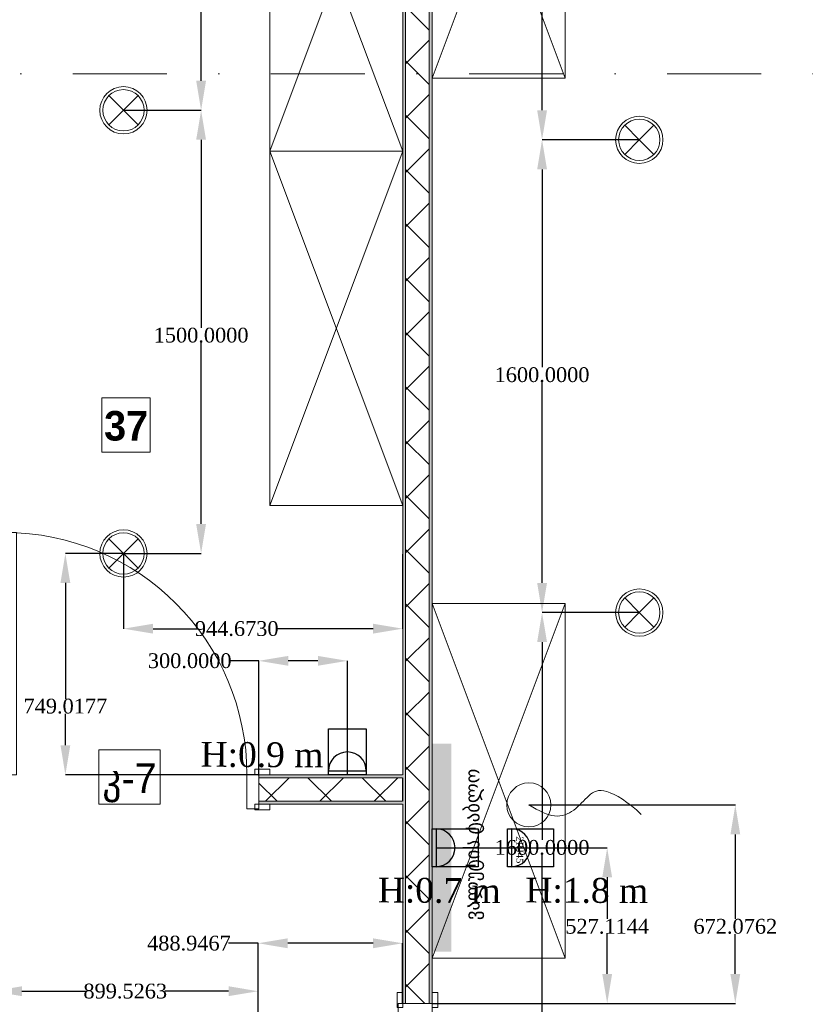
# Model space of a CAD drawing. Header units: inches. Extents: x -78787 to 29484, y -9517 to 23232.
# Tile 133 of 256: x -3149 to -491, y 6188 to 9521. Entities that reach past the tile are written whole.
import ezdxf
from ezdxf import colors
from ezdxf.entities.mleader import LeaderData, LeaderLine
from ezdxf.math import Vec2, Vec3

# ---------------------------------------------------------------- set-up
doc = ezdxf.new("R2010")
doc.units = ezdxf.units.IN
doc.header["$MEASUREMENT"] = 0
doc.set_wipeout_variables(frame=1)
doc.linetypes.add('Dot & Dashed', pattern=[670.277762, 317.5, -176.388889, 0, -176.388874])
for name, color, linetype in [('- განათება', 7, 'Continuous'), ('- საშტეფცელო როზეტები', 7, 'Continuous'), ('Marker - Section', 7, 'Continuous'), ('New_Structural - Bearing', 7, 'Continuous')]:
    doc.layers.add(name, color=color, linetype=linetype)
for name, color, linetype, lineweight, true_color in [('Marker - Section_Pen_No__108', 7, 'Continuous', 13, 0xfd8379), ('New_2D Drafting - General_Pen_No__3', 7, 'Continuous', 18, 0xff6600), ('New_Interior - Lamp_Pen_No__77', 7, 'Continuous', 20, 0xffeb28)]:
    doc.layers.add(name, color=color, linetype=linetype, lineweight=lineweight, true_color=true_color)
for name, color, linetype, lineweight in [('New_Annotation - Text_Pen_No__20', 1, 'Continuous', 0), ('New_Annotation - Text_Pen_No__41', 7, 'Continuous', 25), ('New_Archicad Doors_Pen_No__1', 7, 'Continuous', 13), ('New_Interior - Furniture _Pen_No__1', 7, 'Continuous', 13), ('New_Structural - Bearing_Pen_No__1', 7, 'Continuous', 13)]:
    doc.layers.add(name, color=color, linetype=linetype, lineweight=lineweight)
doc.styles.add('GENERATED_STYLE_2', font='txt')
doc.styles.add('GENERATED_STYLE_3', font='txt')
doc.styles.add('GENERATED_STYLE_6', font='txt')
doc.styles.get("Standard").update_dxf_attribs({"font": 'arial.ttf'})
doc.dimstyles.get("Standard").update_dxf_attribs({"dimtxt": 0.18, "dimasz": 0.18, "dimexe": 0.18, "dimexo": 0.0625, "dimgap": 0.09, "dimtad": 0, "dimtih": 1, "dimtoh": 1, "dimdec": 4, "dimzin": 0, "dimdsep": 46, "dimtxsty": 'Standard', "dimcen": 0.09, "dimadec": 0, "dimazin": 0, "dimtfac": 1, "dimtdec": 4, "dimtofl": 0, "dimtmove": 0, "dimatfit": 3, "dimfxl": 1, "dimtolj": 1, "dimtzin": 0, "dimarcsym": 0})
pattern_1 = [(45, (0, 0), (-91.92388, 91.92388), []), (135, (0, 0), (91.92388, 91.92388), [])]

# ---------------------------------------------------------------- blocks, each defined once
blk = doc.blocks.new('Door_4')
at = {"layer": 'New_Archicad Doors_Pen_No__1', "color": 7, "linetype": 'Continuous', "lineweight": 13}
for p, q in [((370, 0), (370, 820)), ((370, 820), (410, 820)), ((410, 820), (410, 0)), ((-487, 0), (-487, 19)), ((-487, 19), (-437, 19)), ((-437, 0), (-487, 0)), ((-450, 0), (-487, 0)), ((-450, 0), (-487, 0)), ((-410, 0), (-450, 0)), ((-450, 0), (-450, -115)), ((-450, 0), (-450, -10)), ((-450, 0), (-450, -10)), ((-437, 19), (-437, 0)), ((-410, -115), (-410, 0)), ((410, 0), (370, 0)), ((450, 0), (410, 0)), ((410, 0), (410, -115)), ((437, 19), (487, 19)), ((437, 0), (437, 19)), ((487, 0), (437, 0)), ((450, -115), (450, 0)), ((450, 0), (450, -10)), ((450, 0), (450, -10)), ((450, 0), (487, 0)), ((450, 0), (487, 0)), ((487, 19), (487, 0)), ((-450, -10), (-450, -90)), ((-450, -10), (-450, -90)), ((450, -10), (450, -90)), ((450, -10), (450, -90)), ((-450, -90), (-450, -100)), ((-450, -90), (-450, -100)), ((450, -90), (450, -100)), ((450, -90), (450, -100)), ((-487, -119), (-487, -100)), ((-487, -100), (-437, -100)), ((-450, -100), (-487, -100)), ((-450, -100), (-487, -100)), ((-437, -119), (-487, -119)), ((-450, -115), (-410, -115)), ((-437, -100), (-437, -119)), ((410, -115), (450, -115)), ((437, -100), (487, -100)), ((437, -119), (437, -100)), ((487, -119), (437, -119)), ((450, -100), (487, -100)), ((450, -100), (487, -100)), ((487, -100), (487, -119))]:
    blk.add_line(p, q, dxfattribs=at)
blk.add_arc((410, 0), 820, 90, 180, dxfattribs=at)
blk = doc.blocks.new('Wall_64', base_point=(-27193.3, 26103.2))
at = {"layer": 'New_Structural - Bearing', "linetype": 'Continuous', "lineweight": 0, "true_color": 0x727272}
for points in [[(-27193.3, 32488), (-27193.3, 27210.3), (-27183.3, 27210.3), (-27183.3, 32488)], [(-27103.3, 32488), (-27103.3, 27210.3), (-27093.3, 27210.3), (-27093.3, 32488)]]:
    blk.add_hatch(color=8, dxfattribs=at).paths.add_polyline_path(points)
at = {"layer": 'New_Structural - Bearing', "linetype": 'Continuous', "lineweight": 0, "true_color": 0x000000}
h = blk.add_hatch(dxfattribs=at)
h.set_pattern_fill('CONCRETE_BLOCK', color=18, style=0, pattern_type=2)
h.set_pattern_definition(pattern_1)
h.paths.add_polyline_path([(-27103.3, 32488), (-27183.3, 32488), (-27183.3, 27210.3), (-27103.3, 27210.3)])
at = {"layer": 'New_Structural - Bearing_Pen_No__1', "color": 7, "linetype": 'Continuous', "lineweight": 13}
for p, q in [((-27183.3, 32488), (-27183.3, 27210.3)), ((-27103.3, 27210.3), (-27103.3, 32488)), ((-27193.3, 27210.3), (-27193.3, 27247.3)), ((-27093.3, 27210.3), (-27093.3, 27247.3)), ((-27183.3, 27210.3), (-27193.3, 27210.3)), ((-27103.3, 27210.3), (-27183.3, 27210.3)), ((-27093.3, 27210.3), (-27103.3, 27210.3))]:
    blk.add_line(p, q, dxfattribs=at)
at = {"layer": 'New_Structural - Bearing_Pen_No__1', "color": 7, "linetype": 'Continuous', "lineweight": 13, "flags": 128}
for points in [[(-27193.3, 32488), (-27193.3, 27984.6)], [(-27093.3, 27210.3), (-27093.3, 32488)], [(-27193.3, 27974.6), (-27193.3, 27894.6)], [(-27193.3, 27884.6), (-27193.3, 27210.3)]]:
    blk.add_lwpolyline(points, dxfattribs=at)
at = {"layer": 'New_Archicad Doors_Pen_No__1', "color": 7, "linetype": 'Continuous', "lineweight": 13, "zscale": 1000, "rotation": 270}
blk.add_blockref('Door_4', (-27093.3, 26760.3), dxfattribs=at)
blk = doc.blocks.new('Wall_88', base_point=(-29183.8, 27884.6))
at = {"layer": 'New_Structural - Bearing', "linetype": 'Continuous', "lineweight": 0, "true_color": 0x727272}
for points in [[(-29083.8, 27984.6), (-29083.8, 27974.6), (-28580.3, 27974.6), (-28580.3, 27984.6)], [(-27680.3, 27974.6), (-27193.3, 27974.6), (-27193.3, 27984.6), (-27680.3, 27984.6)], [(-28580.3, 27894.6), (-29083.8, 27894.6), (-29083.8, 27884.6), (-28580.3, 27884.6)], [(-27680.3, 27894.6), (-27680.3, 27884.6), (-27193.3, 27884.6), (-27193.3, 27894.6)]]:
    blk.add_hatch(color=8, dxfattribs=at).paths.add_polyline_path(points)
at = {"layer": 'New_Structural - Bearing', "linetype": 'Continuous', "lineweight": 0, "true_color": 0x000000}
h = blk.add_hatch(dxfattribs=at)
h.set_pattern_fill('CONCRETE_BLOCK', color=18, style=0, pattern_type=2)
h.set_pattern_definition(pattern_1)
h.paths.add_polyline_path([(-29083.8, 27894.6), (-28580.3, 27894.6), (-28580.3, 27974.6), (-29083.8, 27974.6)])
h = blk.add_hatch(dxfattribs=at)
h.set_pattern_fill('CONCRETE_BLOCK', color=18, style=0, pattern_type=2)
h.set_pattern_definition(pattern_1)
h.paths.add_polyline_path([(-27680.3, 27894.6), (-27193.3, 27894.6), (-27193.3, 27974.6), (-27680.3, 27974.6)])
at = {"layer": 'New_Structural - Bearing_Pen_No__1', "color": 7, "linetype": 'Continuous', "lineweight": 13}
for p, q in [((-28580.3, 27974.6), (-29083.8, 27974.6)), ((-28580.3, 27984.6), (-28617.3, 27984.6)), ((-28580.3, 27984.6), (-28580.3, 27974.6)), ((-28580.3, 27974.6), (-28580.3, 27894.6)), ((-27680.3, 27984.6), (-27643.3, 27984.6)), ((-27680.3, 27984.6), (-27680.3, 27974.6)), ((-27193.3, 27974.6), (-27680.3, 27974.6)), ((-27680.3, 27974.6), (-27680.3, 27894.6)), ((-29083.8, 27894.6), (-28580.3, 27894.6)), ((-28580.3, 27894.6), (-28580.3, 27884.6)), ((-27680.3, 27894.6), (-27193.3, 27894.6)), ((-27680.3, 27894.6), (-27680.3, 27884.6)), ((-28580.3, 27884.6), (-28617.3, 27884.6)), ((-27680.3, 27884.6), (-27643.3, 27884.6))]:
    blk.add_line(p, q, dxfattribs=at)
at = {"layer": 'New_Structural - Bearing_Pen_No__1', "color": 7, "linetype": 'Continuous', "lineweight": 13, "flags": 128}
for points in [[(-28580.3, 27984.6), (-29083.8, 27984.6)], [(-29083.8, 27974.6), (-29083.8, 27894.6)], [(-27193.3, 27984.6), (-27680.3, 27984.6)], [(-27193.3, 27894.6), (-27193.3, 27974.6)], [(-29083.8, 27884.6), (-28580.3, 27884.6)], [(-27680.3, 27884.6), (-27193.3, 27884.6)]]:
    blk.add_lwpolyline(points, dxfattribs=at)
at = {"layer": 'New_Archicad Doors_Pen_No__1', "color": 7, "linetype": 'Continuous', "lineweight": 13, "xscale": -1, "zscale": 1000}
blk.add_blockref('Door_4', (-28130.3, 27984.6), dxfattribs=at)
blk = doc.blocks.new('Wardrobe 01')
at = {"layer": 'New_Interior - Furniture _Pen_No__1', "color": 7, "linetype": 'Continuous', "lineweight": 13}
for p, q in [((1200, 0), (0, 450)), ((0, 0), (1200, 450))]:
    blk.add_line(p, q, dxfattribs=at)
at = {"layer": 'New_Interior - Furniture _Pen_No__1', "color": 7, "linetype": 'Continuous', "lineweight": 13, "flags": 128}
blk.add_lwpolyline([(0, 0), (1200, 0), (1200, 450), (0, 450)], close=True, dxfattribs=at)
blk = doc.blocks.new('Cutting Plane_2', base_point=(3944.3, 35559.3))
at = {"layer": 'Marker - Section_Pen_No__108', "color": 11, "linetype": 'Dot & Dashed', "lineweight": 13, "true_color": 0xfd8379}
blk.add_line((-19947.3, 30356.7), (-47933.8, 30356.7), dxfattribs=at)
blk = doc.blocks.new('- საშტეფცელო როზეტი IP22')
at = {"layer": '- საშტეფცელო როზეტები', "color": 5}
for p, q in [((8536.7, 3822.7), (8536.7, 3888.1)), ((8472.6, 3758.6), (8600.9, 3758.6))]:
    blk.add_line(p, q, dxfattribs=at)
blk.add_arc((8536.7, 3758.6), 64.1, 0, 180, dxfattribs=at)
blk = doc.blocks.new('1 ჩარჩო')
at = {"layer": '- საშტეფცელო როზეტები', "color": 5}
blk.add_lwpolyline([(7775.1, 3905.1), (7903.3, 3905.1), (7903.3, 3750.1), (7775.1, 3750.1)], close=True, dxfattribs=at)
blk = doc.blocks.new('2 cali internetis rozeti')
at = {"layer": '- საშტეფცელო როზეტები', "color": 5}
for p, q in [((-9463.5, -8848.5), (-9463.5, -8783.2)), ((-9527.6, -8912.7), (-9399.3, -8912.7))]:
    blk.add_line(p, q, dxfattribs=at)
blk.add_arc((-9463.5, -8912.7), 64.1, 0, 180, dxfattribs=at)
at = {"layer": '- საშტეფცელო როზეტები', "color": 1, "insert": (-9502, -8872.5), "char_height": 23.657, "attachment_point": 1}
blk.add_mtext_dynamic_manual_height_columns('{\\fSylfaen|b0|i0|c0|p18;2RJ45}', width=4.298, gutter_width=0.0538, heights=[0], dxfattribs=at)
blk = doc.blocks.new('pirdapiti miyvanis werttili')
at = {"layer": '- საშტეფცელო როზეტები', "color": 5, "lineweight": 0}
blk.add_circle((0, 0), 74.6, dxfattribs=at)
blk.add_open_spline([(0, 0), (-20.2, -34.9), (-49.1, -90.2), (-22.6, -153.9), (36.4, -203.3), (62.8, -250.1), (10.3, -335.9), (-32.2, -380)], degree=3, dxfattribs=at)
blk = doc.blocks.new('Recessed Spot')
at = {"layer": 'New_Interior - Lamp_Pen_No__77', "color": 2, "linetype": 'Continuous', "lineweight": 20, "true_color": 0xffeb28}
for q in [(-49.5, 49.5), (49.5, 49.5), (-49.5, -49.5), (49.5, -49.5)]:
    blk.add_line((0, 0), q, dxfattribs=at)
at = {"layer": 'New_Interior - Lamp_Pen_No__77', "color": 2, "linetype": 'Continuous', "lineweight": 20, "true_color": 0xffeb28, "flags": 128}
blk.add_lwpolyline([(80, 0, 1), (-80, 0, 1)], format="xyb", close=True, dxfattribs=at)
at = {"layer": 'New_Interior - Lamp_Pen_No__77', "color": 2, "linetype": 'Continuous', "lineweight": 20, "true_color": 0xffeb28}
blk.add_circle((0, 0), 70, dxfattribs=at)
blk = doc.blocks.new('*D599')
at = {"layer": '- განათება', "color": 0, "lineweight": -2, "transparency": 16777216}
for p, q in [((-2798.2, 10714), (-2535.4, 10714)), ((-2535.6, 10614), (-2535.6, 9978.1)), ((-2535.6, 9314), (-2535.6, 9926.8)), ((-2798.2, 9214), (-2535.4, 9214))]:
    blk.add_line(p, q, dxfattribs=at)
at = {"layer": '- განათება', "color": 0, "transparency": 16777216}
for points in [[(-2552.3, 10614), (-2518.9, 10614), (-2535.6, 10714)], [(-2552.3, 9314), (-2518.9, 9314), (-2535.6, 9214)]]:
    blk.add_solid(points, dxfattribs=at)
at = {"layer": 'Defpoints', "color": 0, "transparency": 16777216}
for p in [(-2798.2, 10714), (-2535.6, 10714), (-2798.2, 9214)]:
    blk.add_point(p, dxfattribs=at)
at = {"layer": '- განათება', "color": 0, "transparency": 16777216, "insert": (-2535.6, 9952.4), "char_height": 50, "attachment_point": 5}
blk.add_mtext('\\A1;{\\fSylfaen|b0|i0|c0|p18;1500.0000}', dxfattribs=at)
blk = doc.blocks.new('*D600')
at = {"layer": '- განათება', "color": 0, "lineweight": -2, "transparency": 16777216}
for p, q in [((-2798.2, 7713.9), (-2798.2, 7459.1)), ((-1853.6, 7711.8), (-1853.6, 7459.1)), ((-2698.2, 7459.3), (-2549.1, 7459.3)), ((-1953.6, 7459.3), (-2281.1, 7459.3))]:
    blk.add_line(p, q, dxfattribs=at)
at = {"layer": '- განათება', "color": 0, "transparency": 16777216}
for points in [[(-2698.2, 7476), (-2698.2, 7442.7), (-2798.2, 7459.3)], [(-1953.6, 7476), (-1953.6, 7442.7), (-1853.6, 7459.3)]]:
    blk.add_solid(points, dxfattribs=at)
at = {"layer": 'Defpoints', "color": 0, "transparency": 16777216}
for p in [(-2798.2, 7714), (-1853.6, 7711.8), (-1853.6, 7459.3)]:
    blk.add_point(p, dxfattribs=at)
at = {"layer": '- განათება', "color": 0, "transparency": 16777216, "insert": (-2415.1, 7459.3), "char_height": 50, "attachment_point": 5}
blk.add_mtext('\\A1;{\\fSylfaen|b0|i0|c0|p18;944.6730}', dxfattribs=at)
blk = doc.blocks.new('*D601')
at = {"layer": '- განათება', "color": 0, "lineweight": -2, "transparency": 16777216}
for p, q in [((-2798.3, 7714), (-2995, 7714)), ((-2994.9, 7614), (-2994.9, 7222.4)), ((-2994.9, 7064.9), (-2994.9, 7171)), ((-2340.7, 6964.9), (-2995, 6964.9))]:
    blk.add_line(p, q, dxfattribs=at)
at = {"layer": '- განათება', "color": 0, "transparency": 16777216}
for points in [[(-3011.5, 7614), (-2978.2, 7614), (-2994.9, 7714)], [(-3011.5, 7064.9), (-2978.2, 7064.9), (-2994.9, 6964.9)]]:
    blk.add_solid(points, dxfattribs=at)
at = {"layer": 'Defpoints', "color": 0, "transparency": 16777216}
for p in [(-2994.9, 7714), (-2798.2, 7714), (-2340.6, 6964.9)]:
    blk.add_point(p, dxfattribs=at)
at = {"layer": '- განათება', "color": 0, "transparency": 16777216, "insert": (-2994.9, 7196.7), "char_height": 50, "attachment_point": 5}
blk.add_mtext('\\A1;{\\fSylfaen|b0|i0|c0|p18;749.0177}', dxfattribs=at)
blk = doc.blocks.new('*D602')
at = {"layer": '- განათება', "color": 0, "lineweight": -2, "transparency": 16777216}
for p, q in [((-2798.2, 9214), (-2535.4, 9214)), ((-2535.6, 9114), (-2535.6, 8478.1)), ((-2535.6, 7814), (-2535.6, 8426.8)), ((-2798.2, 7714), (-2535.4, 7714))]:
    blk.add_line(p, q, dxfattribs=at)
at = {"layer": '- განათება', "color": 0, "transparency": 16777216}
for points in [[(-2552.3, 9114), (-2518.9, 9114), (-2535.6, 9214)], [(-2552.3, 7814), (-2518.9, 7814), (-2535.6, 7714)]]:
    blk.add_solid(points, dxfattribs=at)
at = {"layer": 'Defpoints', "color": 0, "transparency": 16777216}
for p in [(-2798.2, 9214), (-2535.6, 9214), (-2798.2, 7714)]:
    blk.add_point(p, dxfattribs=at)
at = {"layer": '- განათება', "color": 0, "transparency": 16777216, "insert": (-2535.6, 8452.4), "char_height": 50, "attachment_point": 5}
blk.add_mtext('\\A1;{\\fSylfaen|b0|i0|c0|p18;1500.0000}', dxfattribs=at)
blk = doc.blocks.new('*D603')
at = {"layer": '- განათება', "color": 0, "lineweight": -2, "transparency": 16777216}
for p, q in [((-3242, 6014), (-3242, 6232.4)), ((-3142, 6232.2), (-2925.9, 6232.2)), ((-2442.5, 6232.2), (-2658.6, 6232.2)), ((-2342.5, 6014), (-2342.5, 6232.4))]:
    blk.add_line(p, q, dxfattribs=at)
at = {"layer": '- განათება', "color": 0, "transparency": 16777216}
for points in [[(-3142, 6248.9), (-3142, 6215.6), (-3242, 6232.2)], [(-2442.5, 6248.9), (-2442.5, 6215.6), (-2342.5, 6232.2)]]:
    blk.add_solid(points, dxfattribs=at)
at = {"layer": 'Defpoints', "color": 0, "transparency": 16777216}
for p in [(-2342.5, 6232.2), (-3242, 6014), (-2342.5, 6014)]:
    blk.add_point(p, dxfattribs=at)
at = {"layer": '- განათება', "color": 0, "transparency": 16777216, "insert": (-2792.3, 6232.2), "char_height": 50, "attachment_point": 5}
blk.add_mtext('\\A1;{\\fSylfaen|b0|i0|c0|p18;899.5263}', dxfattribs=at)
blk = doc.blocks.new('*D604')
at = {"layer": '- განათება', "color": 0, "lineweight": -2, "transparency": 16777216}
for p, q in [((-2342.5, 6394.5), (-2442.5, 6394.5)), ((-2342.5, 6014), (-2342.5, 6394.7)), ((-1953.6, 6394.5), (-2242.5, 6394.5)), ((-1853.6, 6190.8), (-1853.6, 6394.7))]:
    blk.add_line(p, q, dxfattribs=at)
at = {"layer": '- განათება', "color": 0, "transparency": 16777216}
for points in [[(-2242.5, 6411.2), (-2242.5, 6377.8), (-2342.5, 6394.5)], [(-1953.6, 6411.2), (-1953.6, 6377.8), (-1853.6, 6394.5)]]:
    blk.add_solid(points, dxfattribs=at)
at = {"layer": 'Defpoints', "color": 0, "transparency": 16777216}
for p in [(-1853.6, 6394.5), (-1853.6, 6190.7), (-2342.5, 6014)]:
    blk.add_point(p, dxfattribs=at)
at = {"layer": '- განათება', "color": 0, "transparency": 16777216, "insert": (-2576.8, 6394.5), "char_height": 50, "attachment_point": 5}
blk.add_mtext('\\A1;{\\fSylfaen|b0|i0|c0|p18;488.9467}', dxfattribs=at)
blk = doc.blocks.new('*D613')
at = {"layer": '- განათება', "color": 0, "lineweight": -2, "transparency": 16777216}
for p, q in [((-1052.9, 7514), (-1382, 7514)), ((-1381.9, 7414), (-1381.9, 6744.2)), ((-1381.9, 6014), (-1381.9, 6692.8)), ((-1052.9, 5914), (-1382, 5914))]:
    blk.add_line(p, q, dxfattribs=at)
at = {"layer": '- განათება', "color": 0, "transparency": 16777216}
for points in [[(-1398.5, 7414), (-1365.2, 7414), (-1381.9, 7514)], [(-1398.5, 6014), (-1365.2, 6014), (-1381.9, 5914)]]:
    blk.add_solid(points, dxfattribs=at)
at = {"layer": 'Defpoints', "color": 0, "transparency": 16777216}
for p in [(-1381.9, 7514), (-1052.9, 7514), (-1052.9, 5914)]:
    blk.add_point(p, dxfattribs=at)
at = {"layer": '- განათება', "color": 0, "transparency": 16777216, "insert": (-1381.9, 6718.5), "char_height": 50, "attachment_point": 5}
blk.add_mtext('\\A1;{\\fSylfaen|b0|i0|c0|p18;1600.0000}', dxfattribs=at)
blk = doc.blocks.new('*D614')
at = {"layer": '- განათება', "color": 0, "lineweight": -2, "transparency": 16777216}
for p, q in [((-1052.9, 9114), (-1382, 9114)), ((-1381.9, 9014), (-1381.9, 8344.2)), ((-1381.9, 7614), (-1381.9, 8292.8)), ((-1052.9, 7514), (-1382, 7514))]:
    blk.add_line(p, q, dxfattribs=at)
at = {"layer": '- განათება', "color": 0, "transparency": 16777216}
for points in [[(-1398.5, 9014), (-1365.2, 9014), (-1381.9, 9114)], [(-1398.5, 7614), (-1365.2, 7614), (-1381.9, 7514)]]:
    blk.add_solid(points, dxfattribs=at)
at = {"layer": 'Defpoints', "color": 0, "transparency": 16777216}
for p in [(-1381.9, 9114), (-1052.9, 9114), (-1052.9, 7514)]:
    blk.add_point(p, dxfattribs=at)
at = {"layer": '- განათება', "color": 0, "transparency": 16777216, "insert": (-1381.9, 8318.5), "char_height": 50, "attachment_point": 5}
blk.add_mtext('\\A1;{\\fSylfaen|b0|i0|c0|p18;1600.0000}', dxfattribs=at)
blk = doc.blocks.new('*D615')
at = {"layer": '- განათება', "color": 0, "lineweight": -2, "transparency": 16777216}
for p, q in [((-1052.9, 10714), (-1382, 10714)), ((-1381.9, 10614), (-1381.9, 9944.2)), ((-1381.9, 9214), (-1381.9, 9892.8)), ((-1052.9, 9114), (-1382, 9114))]:
    blk.add_line(p, q, dxfattribs=at)
at = {"layer": '- განათება', "color": 0, "transparency": 16777216}
for points in [[(-1398.5, 10614), (-1365.2, 10614), (-1381.9, 10714)], [(-1398.5, 9214), (-1365.2, 9214), (-1381.9, 9114)]]:
    blk.add_solid(points, dxfattribs=at)
at = {"layer": 'Defpoints', "color": 0, "transparency": 16777216}
for p in [(-1381.9, 10714), (-1052.9, 10714), (-1052.9, 9114)]:
    blk.add_point(p, dxfattribs=at)
at = {"layer": '- განათება', "color": 0, "transparency": 16777216, "insert": (-1381.9, 9918.5), "char_height": 50, "attachment_point": 5}
blk.add_mtext('\\A1;{\\fSylfaen|b0|i0|c0|p18;1600.0000}', dxfattribs=at)
blk = doc.blocks.new('*D1187')
at = {"layer": '- საშტეფცელო როზეტები', "color": 0, "lineweight": -2, "transparency": 16777216}
for p, q in [((-2340.6, 7350.5), (-2440.6, 7350.5)), ((-2340.6, 6962), (-2340.6, 7350.7)), ((-2140.6, 7350.5), (-2240.6, 7350.5)), ((-2040.6, 6965), (-2040.6, 7350.7))]:
    blk.add_line(p, q, dxfattribs=at)
at = {"layer": '- საშტეფცელო როზეტები', "color": 0, "transparency": 16777216}
for points in [[(-2240.6, 7367.1), (-2240.6, 7333.8), (-2340.6, 7350.5)], [(-2140.6, 7367.1), (-2140.6, 7333.8), (-2040.6, 7350.5)]]:
    blk.add_solid(points, dxfattribs=at)
at = {"layer": 'Defpoints', "color": 0, "transparency": 16777216}
for p in [(-2040.6, 7350.5), (-2340.6, 6962), (-2040.6, 6964.9)]:
    blk.add_point(p, dxfattribs=at)
at = {"layer": '- საშტეფცელო როზეტები', "color": 0, "transparency": 16777216, "insert": (-2574.1, 7350.5), "char_height": 50, "attachment_point": 5}
blk.add_mtext('\\A1;{\\fSylfaen|b0|i0|c0|p18;300.0000}', dxfattribs=at)
blk = doc.blocks.new('*D1189')
at = {"layer": '- საშტეფცელო როზეტები', "color": 0, "lineweight": -2, "transparency": 16777216}
for p, q in [((-1740.5, 6717.8), (-1161.3, 6717.8)), ((-1161.5, 6617.8), (-1161.5, 6477.1)), ((-1161.5, 6290.7), (-1161.5, 6425.9)), ((-1753.5, 6190.7), (-1161.3, 6190.7))]:
    blk.add_line(p, q, dxfattribs=at)
at = {"layer": '- საშტეფცელო როზეტები', "color": 0, "transparency": 16777216}
for points in [[(-1178.2, 6617.8), (-1144.8, 6617.8), (-1161.5, 6717.8)], [(-1178.2, 6290.7), (-1144.8, 6290.7), (-1161.5, 6190.7)]]:
    blk.add_solid(points, dxfattribs=at)
at = {"layer": 'Defpoints', "color": 0, "transparency": 16777216}
for p in [(-1740.6, 6717.8), (-1753.6, 6190.7), (-1161.5, 6190.7)]:
    blk.add_point(p, dxfattribs=at)
at = {"layer": '- საშტეფცელო როზეტები', "color": 0, "transparency": 16777216, "insert": (-1161.5, 6451.5), "char_height": 50, "attachment_point": 5}
blk.add_mtext('\\A1;{\\fSylfaen|b0|i0|c0|p18;527.1144}', dxfattribs=at)
blk = doc.blocks.new('*D1190')
at = {"layer": '- საშტეფცელო როზეტები', "color": 0, "lineweight": -2, "transparency": 16777216}
for p, q in [((-1426.3, 6862.8), (-727.8, 6862.8)), ((-727.9, 6762.8), (-727.9, 6477.2)), ((-727.9, 6290.7), (-727.9, 6425.8)), ((-1753.5, 6190.7), (-727.8, 6190.7))]:
    blk.add_line(p, q, dxfattribs=at)
at = {"layer": '- საშტეფცელო როზეტები', "color": 0, "transparency": 16777216}
for points in [[(-744.6, 6762.8), (-711.3, 6762.8), (-727.9, 6862.8)], [(-744.6, 6290.7), (-711.3, 6290.7), (-727.9, 6190.7)]]:
    blk.add_solid(points, dxfattribs=at)
at = {"layer": 'Defpoints', "color": 0, "transparency": 16777216}
for p in [(-1426.3, 6862.8), (-1753.6, 6190.7), (-727.9, 6190.7)]:
    blk.add_point(p, dxfattribs=at)
at = {"layer": '- საშტეფცელო როზეტები', "color": 0, "transparency": 16777216, "insert": (-727.9, 6451.5), "char_height": 50, "attachment_point": 5}
blk.add_mtext('\\A1;{\\fSylfaen|b0|i0|c0|p18;672.0762}', dxfattribs=at)

msp = doc.modelspace()

# ---------------------------------------------------------------- hatches: boundary and pattern name
at = {"layer": 'New_2D Drafting - General_Pen_No__3', "linetype": 'Continuous', "lineweight": 0, "true_color": 0xbf4c00}
msp.add_hatch(color=22, dxfattribs=at).paths.add_polyline_path([(-1753.55202, 7069.83276), (-1689.35732, 7069.83276), (-1689.35732, 6365.80902), (-1753.55219, 6365.80902)])

# ---------------------------------------------------------------- block references
at = {"layer": '- განათება', "color": 3, "linetype": 'Continuous', "lineweight": 20, "zscale": 1000}
msp.add_blockref('Recessed Spot', (-2798.22514, 7713.9634), dxfattribs=at)
at = {"layer": '- განათება', "color": 2, "linetype": 'Continuous', "lineweight": 20, "true_color": 0xffeb28, "zscale": 1000}
msp.add_blockref('Recessed Spot', (-1052.86077, 7513.9634), dxfattribs=at)
at = {"layer": '- საშტეფცელო როზეტები'}
for name, p in [('1 ჩარჩო', (-9879.81489, 3214.88318)), ('- საშტეფცელო როზეტი IP22', (-10577.34882, 3219.35982))]:
    msp.add_blockref(name, p, dxfattribs=at)
for name, p, rotation in [('pirdapiti miyvanis werttili', (-1426.32029, 6862.78268), 89.99999999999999), ('1 ჩარჩო', (-5503.61458, 14557.02856), 270), ('- საშტეფცელო როზეტი IP22', (-5499.13794, 15254.56249), 270), ('1 ჩარჩო', (-5248.58369, 14557.02856), 270), ('2 cali internetis rozeti', (7427.11464, -2745.64159), 270)]:
    msp.add_blockref(name, p, dxfattribs=dict(at, rotation=rotation))
at = {"layer": 'New_Interior - Furniture _Pen_No__1', "color": 7, "linetype": 'Continuous', "lineweight": 13, "zscale": 1000, "rotation": 90}
for p in [(-1303.5521, 9322.48331), (-1853.5521, 9075.92713), (-1853.5521, 7875.92713), (-1303.55287, 6344.56979)]:
    msp.add_blockref('Wardrobe 01', p, dxfattribs=at)
at = {"layer": 'New_Structural - Bearing', "color": 7, "lineweight": 35}
for name, p in [('Wall_64', (-1853.5521, 5083.56462)), ('Wall_88', (-3844.06848, 6864.94566))]:
    msp.add_blockref(name, p, dxfattribs=at)

# ---------------------------------------------------------------- texts
at = {"layer": '- საშტეფცელო როზეტები', "color": 5, "char_height": 83.9644685, "attachment_point": 3, "rotation": 359.68932566}
for s, insert in [('{\\fSylfaen|b0|i0|c0|p18;H:0.9 m}', (-2121.53409, 7073.84309)), ('{\\fSylfaen|b0|i0|c0|p18;H:0.7 m}', (-1521.62511, 6614.40872)), ('{\\fSylfaen|b0|i0|c0|p18;H:1.8 m}', (-1022.49469, 6614.40872))]:
    msp.add_mtext_dynamic_manual_height_columns(s, width=710.9466492, gutter_width=1.70068, heights=[0], dxfattribs=dict(at, insert=insert))
at = {"layer": 'New_Annotation - Text_Pen_No__41', "color": 7, "linetype": 'Continuous', "lineweight": 25, "insert": (-1643.84805, 6729.26781), "char_height": 50, "attachment_point": 2, "rotation": 90, "style": 'GENERATED_STYLE_6'}
msp.add_mtext('\\A1;{\\pqc;\\fBOG 2017 Headline Light|b0|i0|c0|p0;\\W1.000000;ვალუტის ტაბლო}', dxfattribs=at)

# ---------------------------------------------------------------- dimensions: what is measured, and where the dimension line sits
at = {"layer": '- განათება', "color": 1}
for base, p1, p2, picture, middle in [((-1381.86404, 9113.9634), (-1052.86077, 7513.9634), (-1052.86077, 9113.9634), '*D614', (-1381.86404, 8318.5)), ((-1381.86404, 7513.9634), (-1052.86077, 5913.9634), (-1052.86077, 7513.9634), '*D613', (-1381.86404, 6718.5))]:
    dim = msp.add_linear_dim(base=base, p1=p1, p2=p2, angle=90, text='{\\fSylfaen|b0|i0|c0|p18;<>}', dimstyle='Standard', override={"dimtxt": 50, "dimasz": 100}, dxfattribs=at)
    dim.commit()
    dim.dimension.update_dxf_attribs({"geometry": picture, "text_midpoint": middle, "dimtype": 160})
for base, p1, p2, picture, middle in [((-1853.5521, 7459.32983), (-2798.22514, 7713.9634), (-1853.5521, 7711.82983), '*D600', (-2415.10809, 7459.32983)), ((-1853.5521, 6394.5), (-2342.49884, 6013.9634), (-1853.5521, 6190.70653), '*D604', (-2576.75374, 6394.5)), ((-2342.49884, 6232.24354), (-3242.02512, 6013.9634), (-2342.49884, 6013.9634), '*D603', (-2792.26198, 6232.24354))]:
    dim = msp.add_linear_dim(base=base, p1=p1, p2=p2, text='{\\fSylfaen|b0|i0|c0|p18;<>}', dimstyle='Standard', override={"dimtxt": 50, "dimasz": 100}, dxfattribs=at)
    dim.commit()
    dim.dimension.update_dxf_attribs({"geometry": picture, "text_midpoint": middle, "dimtype": 160})
at = {"layer": '- საშტეფცელო როზეტები', "color": 1}
for base, p1, p2, picture, middle in [((-727.9479, 6190.70649), (-1426.32029, 6862.78268), (-1753.5521, 6190.70649), '*D1190', (-727.9479, 6451.5)), ((-1161.5, 6190.70653), (-1740.58095, 6717.82089), (-1753.5521, 6190.70653), '*D1189', (-1161.5, 6451.5))]:
    dim = msp.add_linear_dim(base=base, p1=p1, p2=p2, angle=270, text='{\\fSylfaen|b0|i0|c0|p18;<>}', dimstyle='Standard', override={"dimtxt": 50, "dimasz": 100}, dxfattribs=at)
    dim.commit()
    dim.dimension.update_dxf_attribs({"geometry": picture, "text_midpoint": middle, "dimtype": 160})

# ---------------------------------------------------------------- wipeouts: each hides what was drawn before it
at = {"color": 1, "linetype": 'Continuous', "lineweight": 0, "ltscale": 202600.408609}
msp.add_wipeout([(-2870.96716, 8056.32375), (-2707.76696, 8056.32375), (-2707.76696, 8241.17233), (-2870.96716, 8241.17233)], dxfattribs=at).dxf.layer = 'New_Annotation - Text_Pen_No__20'

# ---------------------------------------------------------------- next in the draw order: linework, layer by layer
at = {"layer": 'New_Annotation - Text_Pen_No__20', "color": 1, "linetype": 'Continuous', "lineweight": 0, "flags": 128}
msp.add_lwpolyline([(-2870.96716, 8056.32375), (-2707.76696, 8056.32375), (-2707.76696, 8241.17233), (-2870.96716, 8241.17233), (-2870.96716, 8056.32375)], close=True, dxfattribs=at)

# ---------------------------------------------------------------- next in the draw order: block references
at = {"layer": 'Marker - Section', "color": 11, "lineweight": 13, "true_color": 0xfd8379}
msp.add_blockref('Cutting Plane_2', (29284.00379, 14539.67008), dxfattribs=at)

# ---------------------------------------------------------------- next in the draw order: texts
at = {"layer": 'New_Annotation - Text_Pen_No__20', "color": 1, "linetype": 'Continuous', "lineweight": 0, "insert": (-2789.36706, 8196.25113), "char_height": 100, "attachment_point": 2, "style": 'GENERATED_STYLE_3'}
msp.add_mtext('\\A1;{\\pqc;\\fBOG 2018|b1|i0|c0|p0;\\W1.000000;37}', dxfattribs=at)

# ---------------------------------------------------------------- next in the draw order: wipeouts: each hides what was drawn before it
at = {"color": 1, "linetype": 'Continuous', "lineweight": 0, "ltscale": 198333.59697}
msp.add_wipeout([(-2882.01434, 6864.9467), (-2673.7231, 6864.9467), (-2673.7231, 7049.79544), (-2882.01434, 7049.79544)], dxfattribs=at).dxf.layer = 'New_Annotation - Text_Pen_No__20'

# ---------------------------------------------------------------- next in the draw order: linework, layer by layer
at = {"layer": 'New_Annotation - Text_Pen_No__20', "color": 1, "linetype": 'Continuous', "lineweight": 0, "flags": 128}
msp.add_lwpolyline([(-2882.01434, 6864.9467), (-2673.7231, 6864.9467), (-2673.7231, 7049.79544), (-2882.01434, 7049.79544), (-2882.01434, 6864.9467)], close=True, dxfattribs=at)

# ---------------------------------------------------------------- next in the draw order: block references
at = {"layer": '- განათება', "color": 2, "linetype": 'Continuous', "lineweight": 20, "true_color": 0xffeb28, "zscale": 1000}
msp.add_blockref('Recessed Spot', (-2798.22514, 9213.9634), dxfattribs=at)
at = {"layer": '- განათება', "color": 3, "linetype": 'Continuous', "lineweight": 20, "zscale": 1000}
msp.add_blockref('Recessed Spot', (-1052.86077, 9113.9634), dxfattribs=at)

# ---------------------------------------------------------------- next in the draw order: texts
at = {"layer": 'New_Annotation - Text_Pen_No__20', "color": 1, "linetype": 'Continuous', "lineweight": 0, "insert": (-2777.86872, 7003.12878), "char_height": 100, "attachment_point": 2, "style": 'GENERATED_STYLE_2'}
msp.add_mtext('\\A1;{\\pqc;\\fBOG 2018|b0|i0|c0|p0;\\W1.000000;კ-\\fBOG 2018|b0|i0|c0|p0;\\W1.000000;7}', dxfattribs=at)

# ---------------------------------------------------------------- next in the draw order: dimensions: what is measured, and where the dimension line sits
at = {"layer": '- განათება', "color": 1}
for base, p1, p2, picture, middle in [((-2535.60934, 10713.9634), (-2798.22514, 9213.9634), (-2798.22514, 10713.9634), '*D599', (-2535.60934, 9952.41444)), ((-1381.86404, 10713.9634), (-1052.86077, 9113.9634), (-1052.86077, 10713.9634), '*D615', (-1381.86404, 9918.5)), ((-2535.60934, 9213.9634), (-2798.22514, 7713.9634), (-2798.22514, 9213.9634), '*D602', (-2535.60934, 8452.41444)), ((-2994.8652, 7713.9634), (-2340.60721, 6964.94566), (-2798.22514, 7713.9634), '*D601', (-2994.8652, 7196.68497))]:
    dim = msp.add_linear_dim(base=base, p1=p1, p2=p2, angle=90, text='{\\fSylfaen|b0|i0|c0|p18;<>}', dimstyle='Standard', override={"dimtxt": 50, "dimasz": 100}, dxfattribs=at)
    dim.commit()
    dim.dimension.update_dxf_attribs({"geometry": picture, "text_midpoint": middle, "dimtype": 160})
at = {"layer": '- საშტეფცელო როზეტები', "color": 1}
dim = msp.add_linear_dim(base=(-2040.60722, 7350.47407), p1=(-2340.60725, 6961.9745), p2=(-2040.60722, 6964.94566), text='{\\fSylfaen|b0|i0|c0|p18;<>}', dimstyle='Standard', override={"dimtxt": 50, "dimasz": 100}, dxfattribs=at)
dim.commit()
dim.dimension.update_dxf_attribs({"geometry": '*D1187', "text_midpoint": (-2574.08366, 7350.47407), "dimtype": 160})

# ---------------------------------------------------------------- next in the draw order: leaders
at = {"color": 5}
ml = msp.add_multileader_mtext('Standard', dxfattribs=at)
ml.set_content('ელექტროობის ფარები', color=5)
ml.set_leader_properties()
ml.build(insert=Vec2(0, 0))
ml.multileader.update_dxf_attribs({"text_right_attachment_type": 6, "dogleg_length": 50, "arrow_head_size": 100})
ctx = ml.context
ctx.base_point, ctx.char_height, ctx.arrow_head_size, ctx.landing_gap_size, ctx.plane_origin = Vec3(-7313.93195, 11361.50565), 100, 100, 0.09, Vec3(-1308.48333, 7056.48128)
ctx.right_attachment = 6
notes = []
notes.append((ctx, [(0, (0, 0, 0), (0, 0), (1, 0), 1, [])]))
ctx.mtext.insert, ctx.mtext.width, ctx.mtext.flow_direction = Vec3(-7313.84195, 11431.25087), 1402.7684334, 5
ml = msp.add_multileader_mtext('Standard', dxfattribs=at)
ml.set_content('   IT \\Pრეკი', color=5)
ml.set_leader_properties()
ml.build(insert=Vec2(0, 0))
ml.multileader.update_dxf_attribs({"text_right_attachment_type": 6, "dogleg_length": 50, "arrow_head_size": 100})
ctx = ml.context
ctx.base_point, ctx.char_height, ctx.arrow_head_size, ctx.landing_gap_size, ctx.plane_origin = Vec3(-4433.70498, 10686.92918), 100, 100, 0.09, Vec3(1571.74364, 6362.15959)
ctx.right_attachment = 6
notes.append((ctx, [(0, (0, 0, 0), (0, 0), (1, 0), 1, [])]))
ctx.mtext.insert, ctx.mtext.width, ctx.mtext.flow_direction = Vec3(-4433.61498, 10736.92918), 1402.7684334, 5
ml = msp.add_multileader_mtext('Standard', dxfattribs=at)
ml.set_content('სტელაჟი', color=5)
ml.set_leader_properties()
ml.build(insert=Vec2(0, 0))
ml.multileader.update_dxf_attribs({"text_right_attachment_type": 6, "dogleg_length": 50, "arrow_head_size": 100})
ctx = ml.context
ctx.base_point, ctx.char_height, ctx.arrow_head_size, ctx.landing_gap_size, ctx.plane_origin = Vec3(-6498.52007, 8648.81733), 100, 100, 0.09, Vec3(-493.07145, 4344.4299)
ctx.right_attachment = 6
notes.append((ctx, [(0, (0, 0, 0), (0, 0), (1, 0), 1, [])]))
ctx.mtext.insert, ctx.mtext.width, ctx.mtext.flow_direction = Vec3(-6498.43007, 8719.19949), 1402.7684334, 5
ml = msp.add_multileader_mtext('Standard', dxfattribs=at)
ml.set_content('სტელაჟი', color=5)
ml.set_leader_properties()
ml.build(insert=Vec2(0, 0))
ml.multileader.update_dxf_attribs({"text_right_attachment_type": 6, "dogleg_length": 50, "arrow_head_size": 100})
ctx = ml.context
ctx.base_point, ctx.char_height, ctx.arrow_head_size, ctx.landing_gap_size, ctx.plane_origin = Vec3(-4855.48884, 8669.32366), 100, 100, 0.09, Vec3(1149.95978, 4364.93624)
ctx.right_attachment = 6
notes.append((ctx, [(0, (0, 0, 0), (0, 0), (1, 0), 1, [])]))
ctx.mtext.insert, ctx.mtext.width, ctx.mtext.flow_direction = Vec3(-4855.39884, 8739.70583), 1402.7684334, 5
for ctx, leaders in notes:
    for number, flags, end, landing, length, lines in leaders:
        leader = LeaderData()
        leader.index, (leader.has_last_leader_line, leader.has_dogleg_vector, leader.attachment_direction) = number, flags
        leader.last_leader_point, leader.dogleg_vector, leader.dogleg_length = Vec3(end), Vec3(landing), length
        for number, points, colour, breaks in lines:
            line = LeaderLine()
            line.index, line.vertices, line.color, line.breaks = number, Vec3.list(points), colors.encode_raw_color(colour), breaks
            leader.lines.append(line)
        ctx.leaders.append(leader)

doc.saveas('drawing.dxf')
